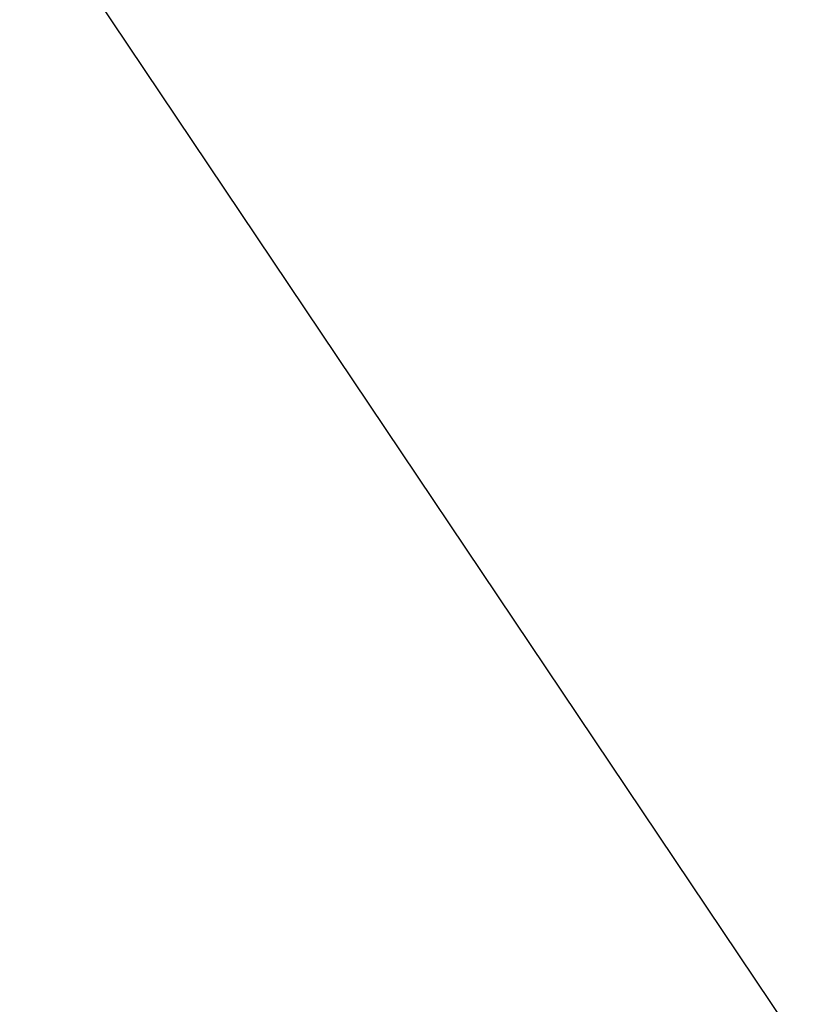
# Model space of a CAD drawing. Extents: x 0 to 457, y -4 to 453.
# Tile 175 of 256: x 129.3833 to 129.4291, y 127.3649 to 127.4221. Entities that reach past the tile are written whole.
import ezdxf

# ---------------------------------------------------------------- set-up
doc = ezdxf.new("R2010")
doc.units = 0
doc.layers.get('0').update_dxf_attribs({"color": 13, "linetype": 'CONTINUOUS'})

# ---------------------------------------------------------------- blocks, each defined once
blk = doc.blocks.new('GROUP_16')
blk.add_line((52.2045, 58.38885, 7.58108), (47.00575, 60.93905, 7.58108))
mesh = blk.add_polyface()
corners = [(48.02883, 63.97382, 8.818), (52.5261, 58.87234, 6.76144), (47.19125, 61.48931, 6.76144), (53.97817, 61.05541, 8.818)]
mesh.append_faces([[corners[k] for k in face] for face in [(0, 1, 2), (1, 0, 3)]], dxfattribs={"vtx0": -1})
mesh = blk.add_polyface()
corners = [(41.36087, 62.63635, 6.76144), (46.30884, 58.87179, 5), (41.18599, 59.87963, 5), (47.19125, 61.48931, 6.76144)]
mesh.append_faces([[corners[k] for k in face] for face in [(0, 1, 2), (1, 0, 3)]], dxfattribs={"vtx0": -1})
blk = doc.blocks.new('GROUP_7')
blk.add_blockref('GROUP_16', (0, 0, 40))
blk = doc.blocks.new('GROUP_22')
mesh = blk.add_polyface()
corners = [(24.59571, 37.15143, 0.20096), (28.60135, 34.89797, 0.75), (24.45239, 36.61653, 0.75), (28.87824, 35.37756, 0.20096)]
mesh.append_faces([[corners[k] for k in face] for face in [(0, 1, 2), (1, 0, 3)]], dxfattribs={"vtx0": -1})
mesh = blk.add_polyface()
corners = [(28.60135, 34.89797, 2.25), (24.59571, 37.15143, 2.79904), (24.45239, 36.61653, 2.25), (28.87824, 35.37756, 2.79904)]
mesh.append_faces([[corners[k] for k in face] for face in [(0, 1, 2), (1, 0, 3)]], dxfattribs={"vtx0": -1})
blk = doc.blocks.new('GROUP_23')
at = {"xscale": 1.1, "yscale": 1.1, "zscale": 2.5}
blk.add_blockref('GROUP_22', (225.86068, 225.89839, 112.02115), dxfattribs=at)
blk = doc.blocks.new('COMPONENT_9')
at = {"xscale": 0.4000000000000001, "yscale": 0.4000000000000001, "zscale": 0.4000000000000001}
for name, p in [('GROUP_23', (1.364409, 1.012274, 8.22885)), ('GROUP_7', (84.478492, 84.054273, 46.93731))]:
    blk.add_blockref(name, p, dxfattribs=at)
blk = doc.blocks.new('GROUP_2')
at = {"rotation": 150}
blk.add_blockref('COMPONENT_9', (236.548999, 151.905576, 200), dxfattribs=at)

msp = doc.modelspace()

# ---------------------------------------------------------------- block references
msp.add_blockref('GROUP_2', (36.686424, 17.498938, -0.189035))

doc.saveas('drawing.dxf')
